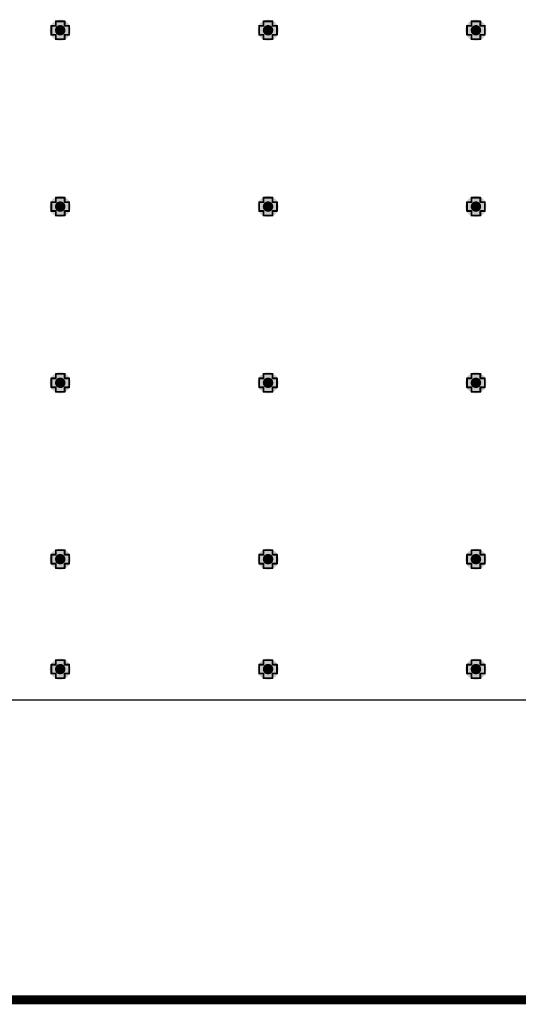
# Model space of a CAD drawing. Header units: inches. Extents: x -0.1 to 10.2, y 0 to 6.5.
# Tile 35 of 95: x 2.549 to 3.107, y -0.005 to 1.094. Entities that reach past the tile are written whole.
import ezdxf

# ---------------------------------------------------------------- set-up
doc = ezdxf.new("R2010")
doc.units = ezdxf.units.IN
doc.header["$MEASUREMENT"] = 0
for name, color, linetype in [('Board Outline', 216, 'Continuous'), ('Bottom Layer', 5, 'Continuous'), ('Drill Drawing', 1, 'Continuous'), ('Top Layer', 1, 'Continuous'), ('Via Holes', 16, 'Continuous')]:
    doc.layers.add(name, color=color, linetype=linetype)

msp = doc.modelspace()

# ---------------------------------------------------------------- hatches: boundary and pattern name
at = {"layer": 'Bottom Layer'}
h = msp.add_hatch(color=5, dxfattribs=at)
edge = h.paths.add_edge_path()
edge.add_arc((2.5945, 1.0827), 0.0118, 0, 360)
h = msp.add_hatch(color=5, dxfattribs=at)
edge = h.paths.add_edge_path()
edge.add_arc((2.8268, 1.0827), 0.0118, 0, 360)
h = msp.add_hatch(color=5, dxfattribs=at)
edge = h.paths.add_edge_path()
edge.add_arc((3.0591, 1.0827), 0.0118, 0, 360)
h = msp.add_hatch(color=5, dxfattribs=at)
edge = h.paths.add_edge_path()
edge.add_arc((2.5945, 0.8858), 0.0118, 0, 360)
h = msp.add_hatch(color=5, dxfattribs=at)
edge = h.paths.add_edge_path()
edge.add_arc((2.8268, 0.8858), 0.0118, 0, 360)
h = msp.add_hatch(color=5, dxfattribs=at)
edge = h.paths.add_edge_path()
edge.add_arc((3.0591, 0.8858), 0.0118, 0, 360)
h = msp.add_hatch(color=5, dxfattribs=at)
edge = h.paths.add_edge_path()
edge.add_arc((2.5945, 0.689), 0.0118, 0, 360)
h = msp.add_hatch(color=5, dxfattribs=at)
edge = h.paths.add_edge_path()
edge.add_arc((2.8268, 0.689), 0.0118, 0, 360)
h = msp.add_hatch(color=5, dxfattribs=at)
edge = h.paths.add_edge_path()
edge.add_arc((3.0591, 0.689), 0.0118, 0, 360)
h = msp.add_hatch(color=5, dxfattribs=at)
edge = h.paths.add_edge_path()
edge.add_arc((2.5945, 0.4921), 0.0118, 0, 360)
h = msp.add_hatch(color=5, dxfattribs=at)
edge = h.paths.add_edge_path()
edge.add_arc((2.8268, 0.4921), 0.0118, 0, 360)
h = msp.add_hatch(color=5, dxfattribs=at)
edge = h.paths.add_edge_path()
edge.add_arc((3.0591, 0.4921), 0.0118, 0, 360)
h = msp.add_hatch(color=5, dxfattribs=at)
edge = h.paths.add_edge_path()
edge.add_arc((2.5945, 0.3693), 0.0118, 0, 360)
h = msp.add_hatch(color=5, dxfattribs=at)
edge = h.paths.add_edge_path()
edge.add_arc((2.8268, 0.3693), 0.0118, 0, 360)
h = msp.add_hatch(color=5, dxfattribs=at)
edge = h.paths.add_edge_path()
edge.add_arc((3.0591, 0.3693), 0.0118, 0, 360)
at = {"layer": 'Top Layer'}
h = msp.add_hatch(color=1, dxfattribs=at)
edge = h.paths.add_edge_path()
edge.add_arc((2.5945, 1.0827), 0.0118, 0, 360)
h = msp.add_hatch(color=1, dxfattribs=at)
edge = h.paths.add_edge_path()
edge.add_arc((2.8268, 1.0827), 0.0118, 0, 360)
h = msp.add_hatch(color=1, dxfattribs=at)
edge = h.paths.add_edge_path()
edge.add_arc((3.0591, 1.0827), 0.0118, 0, 360)
h = msp.add_hatch(color=1, dxfattribs=at)
edge = h.paths.add_edge_path()
edge.add_arc((2.5945, 0.8858), 0.0118, 0, 360)
h = msp.add_hatch(color=1, dxfattribs=at)
edge = h.paths.add_edge_path()
edge.add_arc((2.8268, 0.8858), 0.0118, 0, 360)
h = msp.add_hatch(color=1, dxfattribs=at)
edge = h.paths.add_edge_path()
edge.add_arc((3.0591, 0.8858), 0.0118, 0, 360)
h = msp.add_hatch(color=1, dxfattribs=at)
edge = h.paths.add_edge_path()
edge.add_arc((2.5945, 0.689), 0.0118, 0, 360)
h = msp.add_hatch(color=1, dxfattribs=at)
edge = h.paths.add_edge_path()
edge.add_arc((2.8268, 0.689), 0.0118, 0, 360)
h = msp.add_hatch(color=1, dxfattribs=at)
edge = h.paths.add_edge_path()
edge.add_arc((3.0591, 0.689), 0.0118, 0, 360)
h = msp.add_hatch(color=1, dxfattribs=at)
edge = h.paths.add_edge_path()
edge.add_arc((2.5945, 0.4921), 0.0118, 0, 360)
h = msp.add_hatch(color=1, dxfattribs=at)
edge = h.paths.add_edge_path()
edge.add_arc((2.8268, 0.4921), 0.0118, 0, 360)
h = msp.add_hatch(color=1, dxfattribs=at)
edge = h.paths.add_edge_path()
edge.add_arc((3.0591, 0.4921), 0.0118, 0, 360)
h = msp.add_hatch(color=1, dxfattribs=at)
edge = h.paths.add_edge_path()
edge.add_arc((2.5945, 0.3693), 0.0118, 0, 360)
h = msp.add_hatch(color=1, dxfattribs=at)
edge = h.paths.add_edge_path()
edge.add_arc((2.8268, 0.3693), 0.0118, 0, 360)
h = msp.add_hatch(color=1, dxfattribs=at)
edge = h.paths.add_edge_path()
edge.add_arc((3.0591, 0.3693), 0.0118, 0, 360)
at = {"layer": 'Via Holes'}
h = msp.add_hatch(color=7, dxfattribs=at)
edge = h.paths.add_edge_path()
edge.add_arc((2.5945, 1.0827), 0.00591, 0, 360)
h = msp.add_hatch(color=7, dxfattribs=at)
edge = h.paths.add_edge_path()
edge.add_arc((2.8268, 1.0827), 0.00591, 0, 360)
h = msp.add_hatch(color=7, dxfattribs=at)
edge = h.paths.add_edge_path()
edge.add_arc((3.0591, 1.0827), 0.00591, 0, 360)
h = msp.add_hatch(color=7, dxfattribs=at)
edge = h.paths.add_edge_path()
edge.add_arc((2.5945, 0.8858), 0.00591, 0, 360)
h = msp.add_hatch(color=7, dxfattribs=at)
edge = h.paths.add_edge_path()
edge.add_arc((2.8268, 0.8858), 0.00591, 0, 360)
h = msp.add_hatch(color=7, dxfattribs=at)
edge = h.paths.add_edge_path()
edge.add_arc((3.0591, 0.8858), 0.00591, 0, 360)
h = msp.add_hatch(color=7, dxfattribs=at)
edge = h.paths.add_edge_path()
edge.add_arc((2.5945, 0.689), 0.00591, 0, 360)
h = msp.add_hatch(color=7, dxfattribs=at)
edge = h.paths.add_edge_path()
edge.add_arc((2.8268, 0.689), 0.00591, 0, 360)
h = msp.add_hatch(color=7, dxfattribs=at)
edge = h.paths.add_edge_path()
edge.add_arc((3.0591, 0.689), 0.00591, 0, 360)
h = msp.add_hatch(color=7, dxfattribs=at)
edge = h.paths.add_edge_path()
edge.add_arc((2.5945, 0.4921), 0.00591, 0, 360)
h = msp.add_hatch(color=7, dxfattribs=at)
edge = h.paths.add_edge_path()
edge.add_arc((2.8268, 0.4921), 0.00591, 0, 360)
h = msp.add_hatch(color=7, dxfattribs=at)
edge = h.paths.add_edge_path()
edge.add_arc((3.0591, 0.4921), 0.00591, 0, 360)
h = msp.add_hatch(color=7, dxfattribs=at)
edge = h.paths.add_edge_path()
edge.add_arc((2.5945, 0.3693), 0.00591, 0, 360)
h = msp.add_hatch(color=7, dxfattribs=at)
edge = h.paths.add_edge_path()
edge.add_arc((2.8268, 0.3693), 0.00591, 0, 360)
h = msp.add_hatch(color=7, dxfattribs=at)
edge = h.paths.add_edge_path()
edge.add_arc((3.0591, 0.3693), 0.00591, 0, 360)

# ---------------------------------------------------------------- linework, layer by layer
at = {"layer": 'Board Outline', "const_width": 0.01}
msp.add_lwpolyline([(0, 0), (4.7244, 0)], dxfattribs=at)
at = {"layer": 'Bottom Layer'}
msp.add_line((4.7091, 0.3346), (0.0153, 0.3346), dxfattribs=at)
at = {"layer": 'Drill Drawing', "const_width": 0.002}
for points in [[(2.5845, 1.0777), (2.5845, 1.0877)], [(2.5845, 1.0877), (2.5895, 1.0877)], [(2.5895, 1.0877), (2.5895, 1.0927)], [(2.5895, 1.0927), (2.5995, 1.0927)], [(2.5995, 1.0877), (2.5995, 1.0927)], [(2.5995, 1.0877), (2.6045, 1.0877)], [(2.6045, 1.0777), (2.6045, 1.0877)], [(2.8168, 1.0777), (2.8168, 1.0877)], [(2.8168, 1.0877), (2.8218, 1.0877)], [(2.8218, 1.0877), (2.8218, 1.0927)], [(2.8218, 1.0927), (2.8318, 1.0927)], [(2.8318, 1.0877), (2.8318, 1.0927)], [(2.8318, 1.0877), (2.8368, 1.0877)], [(2.8368, 1.0777), (2.8368, 1.0877)], [(3.0491, 1.0777), (3.0491, 1.0877)], [(3.0491, 1.0877), (3.0541, 1.0877)], [(3.0541, 1.0877), (3.0541, 1.0927)], [(3.0541, 1.0927), (3.0641, 1.0927)], [(3.0641, 1.0877), (3.0641, 1.0927)], [(3.0641, 1.0877), (3.0691, 1.0877)], [(3.0691, 1.0777), (3.0691, 1.0877)], [(2.5845, 1.0777), (2.5895, 1.0777)], [(2.5895, 1.0727), (2.5895, 1.0777)], [(2.5995, 1.0777), (2.6045, 1.0777)], [(2.5995, 1.0727), (2.5995, 1.0777)], [(2.8168, 1.0777), (2.8218, 1.0777)], [(2.8218, 1.0727), (2.8218, 1.0777)], [(2.8318, 1.0777), (2.8368, 1.0777)], [(2.8318, 1.0727), (2.8318, 1.0777)], [(3.0491, 1.0777), (3.0541, 1.0777)], [(3.0541, 1.0727), (3.0541, 1.0777)], [(3.0641, 1.0777), (3.0691, 1.0777)], [(3.0641, 1.0727), (3.0641, 1.0777)], [(2.5895, 1.0727), (2.5995, 1.0727)], [(2.8218, 1.0727), (2.8318, 1.0727)], [(3.0541, 1.0727), (3.0641, 1.0727)], [(2.5845, 0.8808), (2.5845, 0.8908)], [(2.5845, 0.8908), (2.5895, 0.8908)], [(2.5895, 0.8908), (2.5895, 0.8958)], [(2.5895, 0.8958), (2.5995, 0.8958)], [(2.5995, 0.8908), (2.5995, 0.8958)], [(2.5995, 0.8908), (2.6045, 0.8908)], [(2.6045, 0.8808), (2.6045, 0.8908)], [(2.8168, 0.8808), (2.8168, 0.8908)], [(2.8168, 0.8908), (2.8218, 0.8908)], [(2.8218, 0.8908), (2.8218, 0.8958)], [(2.8218, 0.8958), (2.8318, 0.8958)], [(2.8318, 0.8908), (2.8318, 0.8958)], [(2.8318, 0.8908), (2.8368, 0.8908)], [(2.8368, 0.8808), (2.8368, 0.8908)], [(3.0491, 0.8808), (3.0491, 0.8908)], [(3.0491, 0.8908), (3.0541, 0.8908)], [(3.0541, 0.8908), (3.0541, 0.8958)], [(3.0541, 0.8958), (3.0641, 0.8958)], [(3.0641, 0.8908), (3.0641, 0.8958)], [(3.0641, 0.8908), (3.0691, 0.8908)], [(3.0691, 0.8808), (3.0691, 0.8908)], [(2.5845, 0.8808), (2.5895, 0.8808)], [(2.5895, 0.8758), (2.5895, 0.8808)], [(2.5995, 0.8808), (2.6045, 0.8808)], [(2.5995, 0.8758), (2.5995, 0.8808)], [(2.8168, 0.8808), (2.8218, 0.8808)], [(2.8218, 0.8758), (2.8218, 0.8808)], [(2.8318, 0.8808), (2.8368, 0.8808)], [(2.8318, 0.8758), (2.8318, 0.8808)], [(3.0491, 0.8808), (3.0541, 0.8808)], [(3.0541, 0.8758), (3.0541, 0.8808)], [(3.0641, 0.8808), (3.0691, 0.8808)], [(3.0641, 0.8758), (3.0641, 0.8808)], [(2.5895, 0.8758), (2.5995, 0.8758)], [(2.8218, 0.8758), (2.8318, 0.8758)], [(3.0541, 0.8758), (3.0641, 0.8758)], [(2.5845, 0.684), (2.5845, 0.694)], [(2.5845, 0.694), (2.5895, 0.694)], [(2.5895, 0.694), (2.5895, 0.699)], [(2.5895, 0.699), (2.5995, 0.699)], [(2.5995, 0.694), (2.5995, 0.699)], [(2.5995, 0.694), (2.6045, 0.694)], [(2.6045, 0.684), (2.6045, 0.694)], [(2.8168, 0.684), (2.8168, 0.694)], [(2.8168, 0.694), (2.8218, 0.694)], [(2.8218, 0.694), (2.8218, 0.699)], [(2.8218, 0.699), (2.8318, 0.699)], [(2.8318, 0.694), (2.8318, 0.699)], [(2.8318, 0.694), (2.8368, 0.694)], [(2.8368, 0.684), (2.8368, 0.694)], [(3.0491, 0.684), (3.0491, 0.694)], [(3.0491, 0.694), (3.0541, 0.694)], [(3.0541, 0.694), (3.0541, 0.699)], [(3.0541, 0.699), (3.0641, 0.699)], [(3.0641, 0.694), (3.0641, 0.699)], [(3.0641, 0.694), (3.0691, 0.694)], [(3.0691, 0.684), (3.0691, 0.694)], [(2.5845, 0.684), (2.5895, 0.684)], [(2.5895, 0.679), (2.5895, 0.684)], [(2.5995, 0.684), (2.6045, 0.684)], [(2.5995, 0.679), (2.5995, 0.684)], [(2.8168, 0.684), (2.8218, 0.684)], [(2.8218, 0.679), (2.8218, 0.684)], [(2.8318, 0.684), (2.8368, 0.684)], [(2.8318, 0.679), (2.8318, 0.684)], [(3.0491, 0.684), (3.0541, 0.684)], [(3.0541, 0.679), (3.0541, 0.684)], [(3.0641, 0.684), (3.0691, 0.684)], [(3.0641, 0.679), (3.0641, 0.684)], [(2.5895, 0.679), (2.5995, 0.679)], [(2.8218, 0.679), (2.8318, 0.679)], [(3.0541, 0.679), (3.0641, 0.679)], [(2.5845, 0.4871), (2.5845, 0.4971)], [(2.5845, 0.4971), (2.5895, 0.4971)], [(2.5895, 0.4971), (2.5895, 0.5021)], [(2.5895, 0.5021), (2.5995, 0.5021)], [(2.5995, 0.4971), (2.5995, 0.5021)], [(2.5995, 0.4971), (2.6045, 0.4971)], [(2.6045, 0.4871), (2.6045, 0.4971)], [(2.8168, 0.4871), (2.8168, 0.4971)], [(2.8168, 0.4971), (2.8218, 0.4971)], [(2.8218, 0.4971), (2.8218, 0.5021)], [(2.8218, 0.5021), (2.8318, 0.5021)], [(2.8318, 0.4971), (2.8318, 0.5021)], [(2.8318, 0.4971), (2.8368, 0.4971)], [(2.8368, 0.4871), (2.8368, 0.4971)], [(3.0491, 0.4871), (3.0491, 0.4971)], [(3.0491, 0.4971), (3.0541, 0.4971)], [(3.0541, 0.4971), (3.0541, 0.5021)], [(3.0541, 0.5021), (3.0641, 0.5021)], [(3.0641, 0.4971), (3.0641, 0.5021)], [(3.0641, 0.4971), (3.0691, 0.4971)], [(3.0691, 0.4871), (3.0691, 0.4971)], [(2.5845, 0.4871), (2.5895, 0.4871)], [(2.5895, 0.4821), (2.5895, 0.4871)], [(2.5995, 0.4871), (2.6045, 0.4871)], [(2.5995, 0.4821), (2.5995, 0.4871)], [(2.8168, 0.4871), (2.8218, 0.4871)], [(2.8218, 0.4821), (2.8218, 0.4871)], [(2.8318, 0.4871), (2.8368, 0.4871)], [(2.8318, 0.4821), (2.8318, 0.4871)], [(3.0491, 0.4871), (3.0541, 0.4871)], [(3.0541, 0.4821), (3.0541, 0.4871)], [(3.0641, 0.4871), (3.0691, 0.4871)], [(3.0641, 0.4821), (3.0641, 0.4871)], [(2.5895, 0.4821), (2.5995, 0.4821)], [(2.8218, 0.4821), (2.8318, 0.4821)], [(3.0541, 0.4821), (3.0641, 0.4821)], [(2.5845, 0.3643), (2.5845, 0.3743)], [(2.5845, 0.3743), (2.5895, 0.3743)], [(2.5895, 0.3743), (2.5895, 0.3793)], [(2.5895, 0.3793), (2.5995, 0.3793)], [(2.5995, 0.3743), (2.5995, 0.3793)], [(2.5995, 0.3743), (2.6045, 0.3743)], [(2.6045, 0.3643), (2.6045, 0.3743)], [(2.8168, 0.3643), (2.8168, 0.3743)], [(2.8168, 0.3743), (2.8218, 0.3743)], [(2.8218, 0.3743), (2.8218, 0.3793)], [(2.8218, 0.3793), (2.8318, 0.3793)], [(2.8318, 0.3743), (2.8318, 0.3793)], [(2.8318, 0.3743), (2.8368, 0.3743)], [(2.8368, 0.3643), (2.8368, 0.3743)], [(3.0491, 0.3643), (3.0491, 0.3743)], [(3.0491, 0.3743), (3.0541, 0.3743)], [(3.0541, 0.3743), (3.0541, 0.3793)], [(3.0541, 0.3793), (3.0641, 0.3793)], [(3.0641, 0.3743), (3.0641, 0.3793)], [(3.0641, 0.3743), (3.0691, 0.3743)], [(3.0691, 0.3643), (3.0691, 0.3743)], [(2.5845, 0.3643), (2.5895, 0.3643)], [(2.5895, 0.3593), (2.5895, 0.3643)], [(2.5995, 0.3643), (2.6045, 0.3643)], [(2.5995, 0.3593), (2.5995, 0.3643)], [(2.8168, 0.3643), (2.8218, 0.3643)], [(2.8218, 0.3593), (2.8218, 0.3643)], [(2.8318, 0.3643), (2.8368, 0.3643)], [(2.8318, 0.3593), (2.8318, 0.3643)], [(3.0491, 0.3643), (3.0541, 0.3643)], [(3.0541, 0.3593), (3.0541, 0.3643)], [(3.0641, 0.3643), (3.0691, 0.3643)], [(3.0641, 0.3593), (3.0641, 0.3643)], [(2.5895, 0.3593), (2.5995, 0.3593)], [(2.8218, 0.3593), (2.8318, 0.3593)], [(3.0541, 0.3593), (3.0641, 0.3593)]]:
    msp.add_lwpolyline(points, dxfattribs=at)
at = {"layer": 'Drill Drawing', "const_width": 0.001}
for points in [[(2.584, 1.0877, 1), (2.585, 1.0877, 1)], [(2.584, 1.0877, 1), (2.585, 1.0877, 1)], [(2.589, 1.0927, 1), (2.59, 1.0927, 1)], [(2.589, 1.0927, 1), (2.59, 1.0927, 1)], [(2.589, 1.0877, 1), (2.59, 1.0877, 1)], [(2.589, 1.0877, 1), (2.59, 1.0877, 1)], [(2.599, 1.0927, 1), (2.6, 1.0927, 1)], [(2.599, 1.0927, 1), (2.6, 1.0927, 1)], [(2.599, 1.0877, 1), (2.6, 1.0877, 1)], [(2.599, 1.0877, 1), (2.6, 1.0877, 1)], [(2.604, 1.0877, 1), (2.605, 1.0877, 1)], [(2.604, 1.0877, 1), (2.605, 1.0877, 1)], [(2.8163, 1.0877, 1), (2.8173, 1.0877, 1)], [(2.8163, 1.0877, 1), (2.8173, 1.0877, 1)], [(2.8213, 1.0927, 1), (2.8223, 1.0927, 1)], [(2.8213, 1.0927, 1), (2.8223, 1.0927, 1)], [(2.8213, 1.0877, 1), (2.8223, 1.0877, 1)], [(2.8213, 1.0877, 1), (2.8223, 1.0877, 1)], [(2.8313, 1.0927, 1), (2.8323, 1.0927, 1)], [(2.8313, 1.0927, 1), (2.8323, 1.0927, 1)], [(2.8313, 1.0877, 1), (2.8323, 1.0877, 1)], [(2.8313, 1.0877, 1), (2.8323, 1.0877, 1)], [(2.8363, 1.0877, 1), (2.8373, 1.0877, 1)], [(2.8363, 1.0877, 1), (2.8373, 1.0877, 1)], [(3.0486, 1.0877, 1), (3.0496, 1.0877, 1)], [(3.0486, 1.0877, 1), (3.0496, 1.0877, 1)], [(3.0536, 1.0927, 1), (3.0546, 1.0927, 1)], [(3.0536, 1.0927, 1), (3.0546, 1.0927, 1)], [(3.0536, 1.0877, 1), (3.0546, 1.0877, 1)], [(3.0536, 1.0877, 1), (3.0546, 1.0877, 1)], [(3.0636, 1.0927, 1), (3.0646, 1.0927, 1)], [(3.0636, 1.0927, 1), (3.0646, 1.0927, 1)], [(3.0636, 1.0877, 1), (3.0646, 1.0877, 1)], [(3.0636, 1.0877, 1), (3.0646, 1.0877, 1)], [(3.0686, 1.0877, 1), (3.0696, 1.0877, 1)], [(3.0686, 1.0877, 1), (3.0696, 1.0877, 1)], [(2.584, 1.0777, 1), (2.585, 1.0777, 1)], [(2.584, 1.0777, 1), (2.585, 1.0777, 1)], [(2.589, 1.0777, 1), (2.59, 1.0777, 1)], [(2.589, 1.0777, 1), (2.59, 1.0777, 1)], [(2.599, 1.0777, 1), (2.6, 1.0777, 1)], [(2.599, 1.0777, 1), (2.6, 1.0777, 1)], [(2.604, 1.0777, 1), (2.605, 1.0777, 1)], [(2.604, 1.0777, 1), (2.605, 1.0777, 1)], [(2.8163, 1.0777, 1), (2.8173, 1.0777, 1)], [(2.8163, 1.0777, 1), (2.8173, 1.0777, 1)], [(2.8213, 1.0777, 1), (2.8223, 1.0777, 1)], [(2.8213, 1.0777, 1), (2.8223, 1.0777, 1)], [(2.8313, 1.0777, 1), (2.8323, 1.0777, 1)], [(2.8313, 1.0777, 1), (2.8323, 1.0777, 1)], [(2.8363, 1.0777, 1), (2.8373, 1.0777, 1)], [(2.8363, 1.0777, 1), (2.8373, 1.0777, 1)], [(3.0486, 1.0777, 1), (3.0496, 1.0777, 1)], [(3.0486, 1.0777, 1), (3.0496, 1.0777, 1)], [(3.0536, 1.0777, 1), (3.0546, 1.0777, 1)], [(3.0536, 1.0777, 1), (3.0546, 1.0777, 1)], [(3.0636, 1.0777, 1), (3.0646, 1.0777, 1)], [(3.0636, 1.0777, 1), (3.0646, 1.0777, 1)], [(3.0686, 1.0777, 1), (3.0696, 1.0777, 1)], [(3.0686, 1.0777, 1), (3.0696, 1.0777, 1)], [(2.589, 1.0727, 1), (2.59, 1.0727, 1)], [(2.589, 1.0727, 1), (2.59, 1.0727, 1)], [(2.599, 1.0727, 1), (2.6, 1.0727, 1)], [(2.599, 1.0727, 1), (2.6, 1.0727, 1)], [(2.8213, 1.0727, 1), (2.8223, 1.0727, 1)], [(2.8213, 1.0727, 1), (2.8223, 1.0727, 1)], [(2.8313, 1.0727, 1), (2.8323, 1.0727, 1)], [(2.8313, 1.0727, 1), (2.8323, 1.0727, 1)], [(3.0536, 1.0727, 1), (3.0546, 1.0727, 1)], [(3.0536, 1.0727, 1), (3.0546, 1.0727, 1)], [(3.0636, 1.0727, 1), (3.0646, 1.0727, 1)], [(3.0636, 1.0727, 1), (3.0646, 1.0727, 1)], [(2.584, 0.8908, 1), (2.585, 0.8908, 1)], [(2.584, 0.8908, 1), (2.585, 0.8908, 1)], [(2.589, 0.8958, 1), (2.59, 0.8958, 1)], [(2.589, 0.8958, 1), (2.59, 0.8958, 1)], [(2.589, 0.8908, 1), (2.59, 0.8908, 1)], [(2.589, 0.8908, 1), (2.59, 0.8908, 1)], [(2.599, 0.8958, 1), (2.6, 0.8958, 1)], [(2.599, 0.8958, 1), (2.6, 0.8958, 1)], [(2.599, 0.8908, 1), (2.6, 0.8908, 1)], [(2.599, 0.8908, 1), (2.6, 0.8908, 1)], [(2.604, 0.8908, 1), (2.605, 0.8908, 1)], [(2.604, 0.8908, 1), (2.605, 0.8908, 1)], [(2.8163, 0.8908, 1), (2.8173, 0.8908, 1)], [(2.8163, 0.8908, 1), (2.8173, 0.8908, 1)], [(2.8213, 0.8958, 1), (2.8223, 0.8958, 1)], [(2.8213, 0.8958, 1), (2.8223, 0.8958, 1)], [(2.8213, 0.8908, 1), (2.8223, 0.8908, 1)], [(2.8213, 0.8908, 1), (2.8223, 0.8908, 1)], [(2.8313, 0.8958, 1), (2.8323, 0.8958, 1)], [(2.8313, 0.8958, 1), (2.8323, 0.8958, 1)], [(2.8313, 0.8908, 1), (2.8323, 0.8908, 1)], [(2.8313, 0.8908, 1), (2.8323, 0.8908, 1)], [(2.8363, 0.8908, 1), (2.8373, 0.8908, 1)], [(2.8363, 0.8908, 1), (2.8373, 0.8908, 1)], [(3.0486, 0.8908, 1), (3.0496, 0.8908, 1)], [(3.0486, 0.8908, 1), (3.0496, 0.8908, 1)], [(3.0536, 0.8958, 1), (3.0546, 0.8958, 1)], [(3.0536, 0.8958, 1), (3.0546, 0.8958, 1)], [(3.0536, 0.8908, 1), (3.0546, 0.8908, 1)], [(3.0536, 0.8908, 1), (3.0546, 0.8908, 1)], [(3.0636, 0.8958, 1), (3.0646, 0.8958, 1)], [(3.0636, 0.8958, 1), (3.0646, 0.8958, 1)], [(3.0636, 0.8908, 1), (3.0646, 0.8908, 1)], [(3.0636, 0.8908, 1), (3.0646, 0.8908, 1)], [(3.0686, 0.8908, 1), (3.0696, 0.8908, 1)], [(3.0686, 0.8908, 1), (3.0696, 0.8908, 1)], [(2.584, 0.8808, 1), (2.585, 0.8808, 1)], [(2.584, 0.8808, 1), (2.585, 0.8808, 1)], [(2.589, 0.8808, 1), (2.59, 0.8808, 1)], [(2.589, 0.8808, 1), (2.59, 0.8808, 1)], [(2.599, 0.8808, 1), (2.6, 0.8808, 1)], [(2.599, 0.8808, 1), (2.6, 0.8808, 1)], [(2.604, 0.8808, 1), (2.605, 0.8808, 1)], [(2.604, 0.8808, 1), (2.605, 0.8808, 1)], [(2.8163, 0.8808, 1), (2.8173, 0.8808, 1)], [(2.8163, 0.8808, 1), (2.8173, 0.8808, 1)], [(2.8213, 0.8808, 1), (2.8223, 0.8808, 1)], [(2.8213, 0.8808, 1), (2.8223, 0.8808, 1)], [(2.8313, 0.8808, 1), (2.8323, 0.8808, 1)], [(2.8313, 0.8808, 1), (2.8323, 0.8808, 1)], [(2.8363, 0.8808, 1), (2.8373, 0.8808, 1)], [(2.8363, 0.8808, 1), (2.8373, 0.8808, 1)], [(3.0486, 0.8808, 1), (3.0496, 0.8808, 1)], [(3.0486, 0.8808, 1), (3.0496, 0.8808, 1)], [(3.0536, 0.8808, 1), (3.0546, 0.8808, 1)], [(3.0536, 0.8808, 1), (3.0546, 0.8808, 1)], [(3.0636, 0.8808, 1), (3.0646, 0.8808, 1)], [(3.0636, 0.8808, 1), (3.0646, 0.8808, 1)], [(3.0686, 0.8808, 1), (3.0696, 0.8808, 1)], [(3.0686, 0.8808, 1), (3.0696, 0.8808, 1)], [(2.589, 0.8758, 1), (2.59, 0.8758, 1)], [(2.589, 0.8758, 1), (2.59, 0.8758, 1)], [(2.599, 0.8758, 1), (2.6, 0.8758, 1)], [(2.599, 0.8758, 1), (2.6, 0.8758, 1)], [(2.8213, 0.8758, 1), (2.8223, 0.8758, 1)], [(2.8213, 0.8758, 1), (2.8223, 0.8758, 1)], [(2.8313, 0.8758, 1), (2.8323, 0.8758, 1)], [(2.8313, 0.8758, 1), (2.8323, 0.8758, 1)], [(3.0536, 0.8758, 1), (3.0546, 0.8758, 1)], [(3.0536, 0.8758, 1), (3.0546, 0.8758, 1)], [(3.0636, 0.8758, 1), (3.0646, 0.8758, 1)], [(3.0636, 0.8758, 1), (3.0646, 0.8758, 1)], [(2.584, 0.694, 1), (2.585, 0.694, 1)], [(2.584, 0.694, 1), (2.585, 0.694, 1)], [(2.589, 0.699, 1), (2.59, 0.699, 1)], [(2.589, 0.699, 1), (2.59, 0.699, 1)], [(2.589, 0.694, 1), (2.59, 0.694, 1)], [(2.589, 0.694, 1), (2.59, 0.694, 1)], [(2.599, 0.699, 1), (2.6, 0.699, 1)], [(2.599, 0.699, 1), (2.6, 0.699, 1)], [(2.599, 0.694, 1), (2.6, 0.694, 1)], [(2.599, 0.694, 1), (2.6, 0.694, 1)], [(2.604, 0.694, 1), (2.605, 0.694, 1)], [(2.604, 0.694, 1), (2.605, 0.694, 1)], [(2.8163, 0.694, 1), (2.8173, 0.694, 1)], [(2.8163, 0.694, 1), (2.8173, 0.694, 1)], [(2.8213, 0.699, 1), (2.8223, 0.699, 1)], [(2.8213, 0.699, 1), (2.8223, 0.699, 1)], [(2.8213, 0.694, 1), (2.8223, 0.694, 1)], [(2.8213, 0.694, 1), (2.8223, 0.694, 1)], [(2.8313, 0.699, 1), (2.8323, 0.699, 1)], [(2.8313, 0.699, 1), (2.8323, 0.699, 1)], [(2.8313, 0.694, 1), (2.8323, 0.694, 1)], [(2.8313, 0.694, 1), (2.8323, 0.694, 1)], [(2.8363, 0.694, 1), (2.8373, 0.694, 1)], [(2.8363, 0.694, 1), (2.8373, 0.694, 1)], [(3.0486, 0.694, 1), (3.0496, 0.694, 1)], [(3.0486, 0.694, 1), (3.0496, 0.694, 1)], [(3.0536, 0.699, 1), (3.0546, 0.699, 1)], [(3.0536, 0.699, 1), (3.0546, 0.699, 1)], [(3.0536, 0.694, 1), (3.0546, 0.694, 1)], [(3.0536, 0.694, 1), (3.0546, 0.694, 1)], [(3.0636, 0.699, 1), (3.0646, 0.699, 1)], [(3.0636, 0.699, 1), (3.0646, 0.699, 1)], [(3.0636, 0.694, 1), (3.0646, 0.694, 1)], [(3.0636, 0.694, 1), (3.0646, 0.694, 1)], [(3.0686, 0.694, 1), (3.0696, 0.694, 1)], [(3.0686, 0.694, 1), (3.0696, 0.694, 1)], [(2.584, 0.684, 1), (2.585, 0.684, 1)], [(2.584, 0.684, 1), (2.585, 0.684, 1)], [(2.589, 0.684, 1), (2.59, 0.684, 1)], [(2.589, 0.684, 1), (2.59, 0.684, 1)], [(2.599, 0.684, 1), (2.6, 0.684, 1)], [(2.599, 0.684, 1), (2.6, 0.684, 1)], [(2.604, 0.684, 1), (2.605, 0.684, 1)], [(2.604, 0.684, 1), (2.605, 0.684, 1)], [(2.8163, 0.684, 1), (2.8173, 0.684, 1)], [(2.8163, 0.684, 1), (2.8173, 0.684, 1)], [(2.8213, 0.684, 1), (2.8223, 0.684, 1)], [(2.8213, 0.684, 1), (2.8223, 0.684, 1)], [(2.8313, 0.684, 1), (2.8323, 0.684, 1)], [(2.8313, 0.684, 1), (2.8323, 0.684, 1)], [(2.8363, 0.684, 1), (2.8373, 0.684, 1)], [(2.8363, 0.684, 1), (2.8373, 0.684, 1)], [(3.0486, 0.684, 1), (3.0496, 0.684, 1)], [(3.0486, 0.684, 1), (3.0496, 0.684, 1)], [(3.0536, 0.684, 1), (3.0546, 0.684, 1)], [(3.0536, 0.684, 1), (3.0546, 0.684, 1)], [(3.0636, 0.684, 1), (3.0646, 0.684, 1)], [(3.0636, 0.684, 1), (3.0646, 0.684, 1)], [(3.0686, 0.684, 1), (3.0696, 0.684, 1)], [(3.0686, 0.684, 1), (3.0696, 0.684, 1)], [(2.589, 0.679, 1), (2.59, 0.679, 1)], [(2.589, 0.679, 1), (2.59, 0.679, 1)], [(2.599, 0.679, 1), (2.6, 0.679, 1)], [(2.599, 0.679, 1), (2.6, 0.679, 1)], [(2.8213, 0.679, 1), (2.8223, 0.679, 1)], [(2.8213, 0.679, 1), (2.8223, 0.679, 1)], [(2.8313, 0.679, 1), (2.8323, 0.679, 1)], [(2.8313, 0.679, 1), (2.8323, 0.679, 1)], [(3.0536, 0.679, 1), (3.0546, 0.679, 1)], [(3.0536, 0.679, 1), (3.0546, 0.679, 1)], [(3.0636, 0.679, 1), (3.0646, 0.679, 1)], [(3.0636, 0.679, 1), (3.0646, 0.679, 1)], [(2.584, 0.4971, 1), (2.585, 0.4971, 1)], [(2.584, 0.4971, 1), (2.585, 0.4971, 1)], [(2.589, 0.5021, 1), (2.59, 0.5021, 1)], [(2.589, 0.5021, 1), (2.59, 0.5021, 1)], [(2.589, 0.4971, 1), (2.59, 0.4971, 1)], [(2.589, 0.4971, 1), (2.59, 0.4971, 1)], [(2.599, 0.5021, 1), (2.6, 0.5021, 1)], [(2.599, 0.5021, 1), (2.6, 0.5021, 1)], [(2.599, 0.4971, 1), (2.6, 0.4971, 1)], [(2.599, 0.4971, 1), (2.6, 0.4971, 1)], [(2.604, 0.4971, 1), (2.605, 0.4971, 1)], [(2.604, 0.4971, 1), (2.605, 0.4971, 1)], [(2.8163, 0.4971, 1), (2.8173, 0.4971, 1)], [(2.8163, 0.4971, 1), (2.8173, 0.4971, 1)], [(2.8213, 0.5021, 1), (2.8223, 0.5021, 1)], [(2.8213, 0.5021, 1), (2.8223, 0.5021, 1)], [(2.8213, 0.4971, 1), (2.8223, 0.4971, 1)], [(2.8213, 0.4971, 1), (2.8223, 0.4971, 1)], [(2.8313, 0.5021, 1), (2.8323, 0.5021, 1)], [(2.8313, 0.5021, 1), (2.8323, 0.5021, 1)], [(2.8313, 0.4971, 1), (2.8323, 0.4971, 1)], [(2.8313, 0.4971, 1), (2.8323, 0.4971, 1)], [(2.8363, 0.4971, 1), (2.8373, 0.4971, 1)], [(2.8363, 0.4971, 1), (2.8373, 0.4971, 1)], [(3.0486, 0.4971, 1), (3.0496, 0.4971, 1)], [(3.0486, 0.4971, 1), (3.0496, 0.4971, 1)], [(3.0536, 0.5021, 1), (3.0546, 0.5021, 1)], [(3.0536, 0.5021, 1), (3.0546, 0.5021, 1)], [(3.0536, 0.4971, 1), (3.0546, 0.4971, 1)], [(3.0536, 0.4971, 1), (3.0546, 0.4971, 1)], [(3.0636, 0.5021, 1), (3.0646, 0.5021, 1)], [(3.0636, 0.5021, 1), (3.0646, 0.5021, 1)], [(3.0636, 0.4971, 1), (3.0646, 0.4971, 1)], [(3.0636, 0.4971, 1), (3.0646, 0.4971, 1)], [(3.0686, 0.4971, 1), (3.0696, 0.4971, 1)], [(3.0686, 0.4971, 1), (3.0696, 0.4971, 1)], [(2.584, 0.4871, 1), (2.585, 0.4871, 1)], [(2.584, 0.4871, 1), (2.585, 0.4871, 1)], [(2.589, 0.4871, 1), (2.59, 0.4871, 1)], [(2.589, 0.4871, 1), (2.59, 0.4871, 1)], [(2.599, 0.4871, 1), (2.6, 0.4871, 1)], [(2.599, 0.4871, 1), (2.6, 0.4871, 1)], [(2.604, 0.4871, 1), (2.605, 0.4871, 1)], [(2.604, 0.4871, 1), (2.605, 0.4871, 1)], [(2.8163, 0.4871, 1), (2.8173, 0.4871, 1)], [(2.8163, 0.4871, 1), (2.8173, 0.4871, 1)], [(2.8213, 0.4871, 1), (2.8223, 0.4871, 1)], [(2.8213, 0.4871, 1), (2.8223, 0.4871, 1)], [(2.8313, 0.4871, 1), (2.8323, 0.4871, 1)], [(2.8313, 0.4871, 1), (2.8323, 0.4871, 1)], [(2.8363, 0.4871, 1), (2.8373, 0.4871, 1)], [(2.8363, 0.4871, 1), (2.8373, 0.4871, 1)], [(3.0486, 0.4871, 1), (3.0496, 0.4871, 1)], [(3.0486, 0.4871, 1), (3.0496, 0.4871, 1)], [(3.0536, 0.4871, 1), (3.0546, 0.4871, 1)], [(3.0536, 0.4871, 1), (3.0546, 0.4871, 1)], [(3.0636, 0.4871, 1), (3.0646, 0.4871, 1)], [(3.0636, 0.4871, 1), (3.0646, 0.4871, 1)], [(3.0686, 0.4871, 1), (3.0696, 0.4871, 1)], [(3.0686, 0.4871, 1), (3.0696, 0.4871, 1)], [(2.589, 0.4821, 1), (2.59, 0.4821, 1)], [(2.589, 0.4821, 1), (2.59, 0.4821, 1)], [(2.599, 0.4821, 1), (2.6, 0.4821, 1)], [(2.599, 0.4821, 1), (2.6, 0.4821, 1)], [(2.8213, 0.4821, 1), (2.8223, 0.4821, 1)], [(2.8213, 0.4821, 1), (2.8223, 0.4821, 1)], [(2.8313, 0.4821, 1), (2.8323, 0.4821, 1)], [(2.8313, 0.4821, 1), (2.8323, 0.4821, 1)], [(3.0536, 0.4821, 1), (3.0546, 0.4821, 1)], [(3.0536, 0.4821, 1), (3.0546, 0.4821, 1)], [(3.0636, 0.4821, 1), (3.0646, 0.4821, 1)], [(3.0636, 0.4821, 1), (3.0646, 0.4821, 1)], [(2.584, 0.3743, 1), (2.585, 0.3743, 1)], [(2.584, 0.3743, 1), (2.585, 0.3743, 1)], [(2.589, 0.3793, 1), (2.59, 0.3793, 1)], [(2.589, 0.3793, 1), (2.59, 0.3793, 1)], [(2.589, 0.3743, 1), (2.59, 0.3743, 1)], [(2.589, 0.3743, 1), (2.59, 0.3743, 1)], [(2.599, 0.3793, 1), (2.6, 0.3793, 1)], [(2.599, 0.3793, 1), (2.6, 0.3793, 1)], [(2.599, 0.3743, 1), (2.6, 0.3743, 1)], [(2.599, 0.3743, 1), (2.6, 0.3743, 1)], [(2.604, 0.3743, 1), (2.605, 0.3743, 1)], [(2.604, 0.3743, 1), (2.605, 0.3743, 1)], [(2.8163, 0.3743, 1), (2.8173, 0.3743, 1)], [(2.8163, 0.3743, 1), (2.8173, 0.3743, 1)], [(2.8213, 0.3793, 1), (2.8223, 0.3793, 1)], [(2.8213, 0.3793, 1), (2.8223, 0.3793, 1)], [(2.8213, 0.3743, 1), (2.8223, 0.3743, 1)], [(2.8213, 0.3743, 1), (2.8223, 0.3743, 1)], [(2.8313, 0.3793, 1), (2.8323, 0.3793, 1)], [(2.8313, 0.3793, 1), (2.8323, 0.3793, 1)], [(2.8313, 0.3743, 1), (2.8323, 0.3743, 1)], [(2.8313, 0.3743, 1), (2.8323, 0.3743, 1)], [(2.8363, 0.3743, 1), (2.8373, 0.3743, 1)], [(2.8363, 0.3743, 1), (2.8373, 0.3743, 1)], [(3.0486, 0.3743, 1), (3.0496, 0.3743, 1)], [(3.0486, 0.3743, 1), (3.0496, 0.3743, 1)], [(3.0536, 0.3793, 1), (3.0546, 0.3793, 1)], [(3.0536, 0.3793, 1), (3.0546, 0.3793, 1)], [(3.0536, 0.3743, 1), (3.0546, 0.3743, 1)], [(3.0536, 0.3743, 1), (3.0546, 0.3743, 1)], [(3.0636, 0.3793, 1), (3.0646, 0.3793, 1)], [(3.0636, 0.3793, 1), (3.0646, 0.3793, 1)], [(3.0636, 0.3743, 1), (3.0646, 0.3743, 1)], [(3.0636, 0.3743, 1), (3.0646, 0.3743, 1)], [(3.0686, 0.3743, 1), (3.0696, 0.3743, 1)], [(3.0686, 0.3743, 1), (3.0696, 0.3743, 1)], [(2.584, 0.3643, 1), (2.585, 0.3643, 1)], [(2.584, 0.3643, 1), (2.585, 0.3643, 1)], [(2.589, 0.3643, 1), (2.59, 0.3643, 1)], [(2.589, 0.3643, 1), (2.59, 0.3643, 1)], [(2.599, 0.3643, 1), (2.6, 0.3643, 1)], [(2.599, 0.3643, 1), (2.6, 0.3643, 1)], [(2.604, 0.3643, 1), (2.605, 0.3643, 1)], [(2.604, 0.3643, 1), (2.605, 0.3643, 1)], [(2.8163, 0.3643, 1), (2.8173, 0.3643, 1)], [(2.8163, 0.3643, 1), (2.8173, 0.3643, 1)], [(2.8213, 0.3643, 1), (2.8223, 0.3643, 1)], [(2.8213, 0.3643, 1), (2.8223, 0.3643, 1)], [(2.8313, 0.3643, 1), (2.8323, 0.3643, 1)], [(2.8313, 0.3643, 1), (2.8323, 0.3643, 1)], [(2.8363, 0.3643, 1), (2.8373, 0.3643, 1)], [(2.8363, 0.3643, 1), (2.8373, 0.3643, 1)], [(3.0486, 0.3643, 1), (3.0496, 0.3643, 1)], [(3.0486, 0.3643, 1), (3.0496, 0.3643, 1)], [(3.0536, 0.3643, 1), (3.0546, 0.3643, 1)], [(3.0536, 0.3643, 1), (3.0546, 0.3643, 1)], [(3.0636, 0.3643, 1), (3.0646, 0.3643, 1)], [(3.0636, 0.3643, 1), (3.0646, 0.3643, 1)], [(3.0686, 0.3643, 1), (3.0696, 0.3643, 1)], [(3.0686, 0.3643, 1), (3.0696, 0.3643, 1)], [(2.589, 0.3593, 1), (2.59, 0.3593, 1)], [(2.589, 0.3593, 1), (2.59, 0.3593, 1)], [(2.599, 0.3593, 1), (2.6, 0.3593, 1)], [(2.599, 0.3593, 1), (2.6, 0.3593, 1)], [(2.8213, 0.3593, 1), (2.8223, 0.3593, 1)], [(2.8213, 0.3593, 1), (2.8223, 0.3593, 1)], [(2.8313, 0.3593, 1), (2.8323, 0.3593, 1)], [(2.8313, 0.3593, 1), (2.8323, 0.3593, 1)], [(3.0536, 0.3593, 1), (3.0546, 0.3593, 1)], [(3.0536, 0.3593, 1), (3.0546, 0.3593, 1)], [(3.0636, 0.3593, 1), (3.0646, 0.3593, 1)], [(3.0636, 0.3593, 1), (3.0646, 0.3593, 1)]]:
    msp.add_lwpolyline(points, format="xyb", close=True, dxfattribs=at)
at = {"layer": 'Top Layer'}
msp.add_line((4.7091, 0.3346), (0.0153, 0.3346), dxfattribs=at)

doc.saveas('drawing.dxf')
